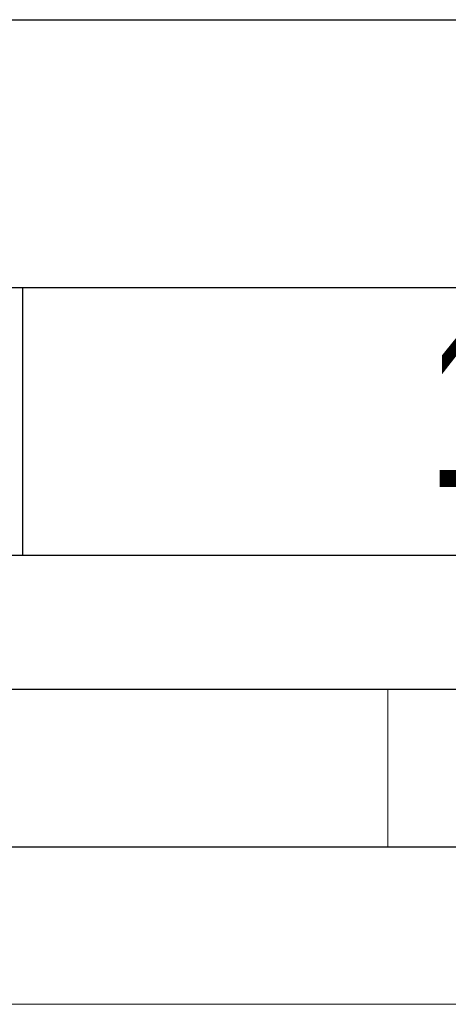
# Model space of a CAD drawing. Header units: millimetres. Extents: x 0 to 594, y 0 to 420.
# Tile 30 of 51: x 490 to 504, y 0 to 31. Entities that reach past the tile are written whole.
import ezdxf

# ---------------------------------------------------------------- set-up
doc = ezdxf.new("R2010")
doc.units = ezdxf.units.MM
doc.layers.add('FORMAT', color=7, linetype='Continuous')
doc.layers.add('SLD-0', color=7, linetype='Continuous')
doc.styles.add('SLDTEXTSTYLE1', font='TXT', dxfattribs={"width": 0.605})

msp = doc.modelspace()

# ---------------------------------------------------------------- linework, layer by layer
at = {"color": 7, "linetype": 'Continuous', "lineweight": 18}
for p, q in [((502, 10), (502, 5)), ((0, 0), (594, 0))]:
    msp.add_line(p, q, dxfattribs=at)
at = {"layer": 'FORMAT'}
for p, q in [((477.4, 31.25), (584, 31.25)), ((477.4, 22.75), (584, 22.75)), ((490.4, 22.75), (490.4, 14.25)), ((477.4, 14.25), (584, 14.25)), ((20, 10), (584, 10)), ((399.4, 10), (584, 10)), ((15, 5), (589, 5))]:
    msp.add_line(p, q, dxfattribs=at)
at = {"layer": 'SLD-0'}
msp.add_line((399.4, 10), (584, 10), dxfattribs=at)

# ---------------------------------------------------------------- texts
at = {"layer": 'FORMAT', "insert": (522.548, 21.416), "char_height": 5, "attachment_point": 2, "style": 'SLDTEXTSTYLE1'}
msp.add_mtext('1 MODEL CHARTED', dxfattribs=at)

doc.saveas('drawing.dxf')
